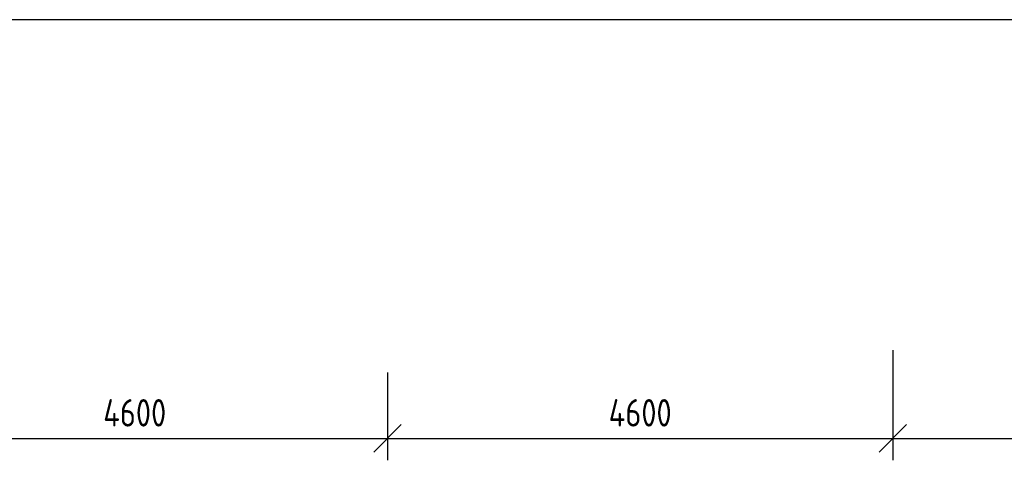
# Model space of a CAD drawing. Header units: millimetres. Extents: x 151654 to 877351, y 70322 to 154322.
# Tile 144 of 176: x 395005 to 403965, y 87844 to 91854. Entities that reach past the tile are written whole.
import ezdxf

# ---------------------------------------------------------------- set-up
doc = ezdxf.new("R2010")
doc.units = ezdxf.units.MM
doc.styles.add('ГОСТ 2.304', font='CS_Gost2304.shx')
doc.dimstyles.new('СПДС', dxfattribs={"dimscale": 100, "dimtxt": 2.5, "dimasz": 2.5, "dimexe": 2, "dimexo": 0.625, "dimgap": 1, "dimtad": 1, "dimdec": 0, "dimtxsty": 'ГОСТ 2.304', "dimblk": 'OBLIQUE', "dimblk1": 'OBLIQUE', "dimblk2": 'OBLIQUE', "dimcen": 2.5, "dimdle": 2, "dimadec": 0, "dimazin": 2, "dimtfac": 0.75, "dimtdec": 4, "dimtmove": 1, "dimatfit": 3, "dimfxl": 1, "dimtfill": 1, "dimtolj": 1, "dimarcsym": 1})

# ---------------------------------------------------------------- blocks, each defined once
blk = doc.blocks.new('_Oblique')
at = {"color": 0, "linetype": 'ByBlock', "lineweight": -2}
blk.add_line((-0.5, -0.5), (0.5, 0.5), dxfattribs=at)
blk = doc.blocks.new('*D1263')
at = {"color": 0, "lineweight": -2, "transparency": 16777216}
for p, q in [((393751.5, 88791.7), (393751.5, 87843.7)), ((398351.5, 88642.5), (398351.5, 87843.7)), ((393551.5, 88043.7), (398551.5, 88043.7))]:
    blk.add_line(p, q, dxfattribs=at)
at = {"color": 0, "lineweight": -2, "transparency": 16777216, "xscale": 250, "yscale": 250, "zscale": 250, "rotation": 180}
blk.add_blockref('_Oblique', (393751.5, 88043.7), dxfattribs=at)
at = {"color": 0, "lineweight": -2, "transparency": 16777216, "xscale": 250, "yscale": 250, "zscale": 250}
blk.add_blockref('_Oblique', (398351.5, 88043.7), dxfattribs=at)
at = {"color": 0, "transparency": 16777216, "insert": (396051.5, 88276), "char_height": 250, "attachment_point": 5, "style": 'ГОСТ 2.304', "bg_fill": 3, "box_fill_scale": 1.1, "bg_fill_color": 256, "bg_fill_true_color": 13158600, "bg_fill_transparency": 0}
blk.add_mtext('\\A1;4600', dxfattribs=at)
blk = doc.blocks.new('*D1264')
at = {"color": 0, "lineweight": -2, "transparency": 16777216}
for p, q in [((402951.5, 88845.6), (402951.5, 87843.7)), ((398351.5, 88642.5), (398351.5, 87843.7)), ((398151.5, 88043.7), (403151.5, 88043.7))]:
    blk.add_line(p, q, dxfattribs=at)
at = {"color": 0, "lineweight": -2, "transparency": 16777216, "xscale": 250, "yscale": 250, "zscale": 250, "rotation": 180}
blk.add_blockref('_Oblique', (398351.5, 88043.7), dxfattribs=at)
at = {"color": 0, "lineweight": -2, "transparency": 16777216, "xscale": 250, "yscale": 250, "zscale": 250}
blk.add_blockref('_Oblique', (402951.5, 88043.7), dxfattribs=at)
at = {"color": 0, "transparency": 16777216, "insert": (400651.5, 88276), "char_height": 250, "attachment_point": 5, "style": 'ГОСТ 2.304', "bg_fill": 3, "box_fill_scale": 1.1, "bg_fill_color": 256, "bg_fill_true_color": 13158600, "bg_fill_transparency": 0}
blk.add_mtext('\\A1;4600', dxfattribs=at)
blk = doc.blocks.new('*D1265')
at = {"color": 0, "lineweight": -2, "transparency": 16777216}
for p, q in [((407551.5, 88970.5), (407551.5, 87843.7)), ((402951.5, 88845.6), (402951.5, 87843.7)), ((402751.5, 88043.7), (407751.5, 88043.7))]:
    blk.add_line(p, q, dxfattribs=at)
at = {"color": 0, "lineweight": -2, "transparency": 16777216, "xscale": 250, "yscale": 250, "zscale": 250, "rotation": 180}
blk.add_blockref('_Oblique', (402951.5, 88043.7), dxfattribs=at)
at = {"color": 0, "lineweight": -2, "transparency": 16777216, "xscale": 250, "yscale": 250, "zscale": 250}
blk.add_blockref('_Oblique', (407551.5, 88043.7), dxfattribs=at)
at = {"color": 0, "transparency": 16777216, "insert": (405251.5, 88276), "char_height": 250, "attachment_point": 5, "style": 'ГОСТ 2.304', "bg_fill": 3, "box_fill_scale": 1.1, "bg_fill_color": 256, "bg_fill_true_color": 13158600, "bg_fill_transparency": 0}
blk.add_mtext('\\A1;4600', dxfattribs=at)

msp = doc.modelspace()

# ---------------------------------------------------------------- linework, layer by layer
msp.add_line((408551.5, 91854.5), (394751.5, 91854.5))

# ---------------------------------------------------------------- dimensions: what is measured, and where the dimension line sits
dim = msp.add_linear_dim(base=(398351.5, 88043.7), p1=(393751.5, 88854.2), p2=(398351.5, 88705), dimstyle='СПДС')
dim.commit()
dim.dimension.update_dxf_attribs({"geometry": '*D1263', "text_midpoint": (396051.5, 88276)})

# ---------------------------------------------------------------- next in the draw order: dimensions: what is measured, and where the dimension line sits
dim = msp.add_linear_dim(base=(402951.5, 88043.7), p1=(398351.5, 88705), p2=(402951.5, 88908.1), dimstyle='СПДС')
dim.commit()
dim.dimension.update_dxf_attribs({"geometry": '*D1264', "text_midpoint": (400651.5, 88276)})

# ---------------------------------------------------------------- next in the draw order: dimensions: what is measured, and where the dimension line sits
dim = msp.add_linear_dim(base=(407551.5, 88043.7), p1=(402951.5, 88908.1), p2=(407551.5, 89033), dimstyle='СПДС')
dim.commit()
dim.dimension.update_dxf_attribs({"geometry": '*D1265', "text_midpoint": (405251.5, 88276)})

doc.saveas('drawing.dxf')
